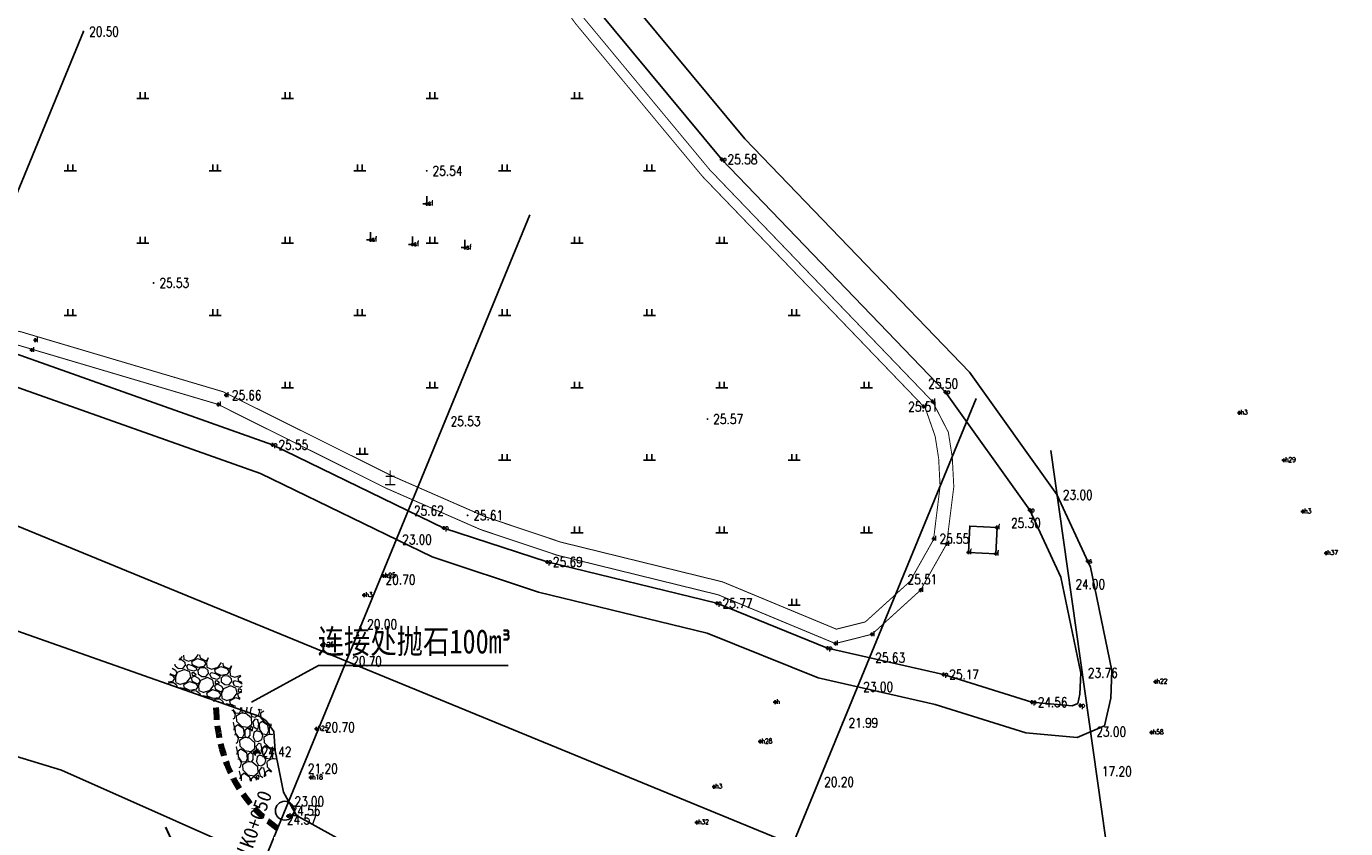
# Model space of a CAD drawing. Extents: x 475446 to 490894, y 3788879 to 3821323.
# Tile 58 of 75: x 484427 to 484564, y 3818664 to 3818747. Entities that reach past the tile are written whole.
import ezdxf
from ezdxf.enums import TextEntityAlignment as Align

# ---------------------------------------------------------------- set-up
doc = ezdxf.new("R2010")
doc.units = 0
doc.header["$LTSCALE"] = 0.5
doc.header["$PDMODE"] = 34
doc.header["$PDSIZE"] = 0.2
doc.linetypes.add('DASHED', pattern=[19.05, 12.7, -6.35])
doc.linetypes.add('X3', pattern=[5, 4, -1])
doc.layers.get('0').update_dxf_attribs({"linetype": 'CONTINUOUS'})
for name, color, linetype in [('DLDW', 11, 'CONTINUOUS'), ('DLSS', 4, 'CONTINUOUS'), ('DMTZ', 3, 'CONTINUOUS'), ('dmx', 1, 'CONTINUOUS'), ('GCD', 1, 'CONTINUOUS'), ('JMD', 6, 'CONTINUOUS'), ('SXSS', 5, 'CONTINUOUS'), ('ZBTZ', 3, 'CONTINUOUS'), ('zdh', 7, 'CONTINUOUS')]:
    doc.layers.add(name, color=color, linetype=linetype)
doc.styles.add('-仿宋_GB2312', font='simfang_0.ttf', dxfattribs={"width": 0.8})
doc.styles.add('HZ', font='rs.shx', dxfattribs={"width": 0.8, "bigfont": 'hztxt.shx'})
doc.styles.add('黑体', font='simhei_0.ttf')
doc.linetypes.add('10411', pattern='A,2,[150,AAA.SHX,S=1,R=0,X=0,Y=1],2,[151,AAA.SHX,S=1,R=0,X=0,Y=3],1e-11', length=4)
doc.linetypes.add('10421', pattern='A,2,[150,AAA.SHX,S=0.5,R=0,X=0,Y=0.5],1e-11', length=2)
doc.linetypes.add('833', pattern='A,2,[150,AAA.SHX,S=0.8,R=0,X=0,Y=0.8],2,[150,AAA.SHX,S=2,R=0,X=0,Y=2],1e-11', length=4)

# ---------------------------------------------------------------- blocks, each defined once
blk = doc.blocks.new('GC200')
at = {"linetype": 'Continuous', "const_width": 0.2, "flags": 128}
blk.add_lwpolyline([(-0.1, 0, 1), (0.1, 0, 1)], format="xyb", close=True, dxfattribs=at)
blk = doc.blocks.new('gc111')
for p, q in [((-0.8, 0), (0.8, 0)), ((0, 0), (0, 1.6))]:
    blk.add_line(p, q)
blk = doc.blocks.new('gc119')
for p, q in [((-1.25, 0), (1.25, 0)), ((-0.5, 1.3), (-0.5, 0)), ((0.5, 1.3), (0.5, 0))]:
    blk.add_line(p, q)

msp = doc.modelspace()

# ---------------------------------------------------------------- hatches: boundary and pattern name
at = {"linetype": 'Continuous', "lineweight": 13}
h = msp.add_hatch(dxfattribs=at)
h.set_pattern_fill('GRAVEL', color=3, scale=0.1, angle=-19.2578, style=0)
h.set_pattern_definition([(208.755, (484446.33689, 3818677.14299), (-26.722666, -14.8789485), [0.34172, -33.8305]), (165.712, (484446.0373, 3818676.9786), (29.6122476, -7.6550445), [0.586405, -58.054]), (113.2526, (484445.46904, 3818677.12332), (14.7635526, -34.754017), [0.41348, -40.9347]), (248.016, (484444.32443, 3818676.85057), (19.1526623, 47.1196924), [0.534, -52.8664]), (273.5759, (484444.12453, 3818676.35539), (-1.936506, 32.9631964), [0.52363, -51.8398]), (338.0159, (484444.15719, 3818675.83278), (-47.1196924, 19.1526623), [0.534, -52.8664]), (18.4364, (484444.65236, 3818675.632875), (-39.5497541, -13.0880702), [0.70619, -69.9131]), (52.9975, (484445.32231, 3818675.85621), (35.2154309, 46.8890105), [0.66672, -66.0053]), (102.1718, (484445.72358, 3818676.38866), (-8.2923718, 37.8742263), [0.53581, -53.0455]), (155.9786, (484445.6106, 3818676.91243), (25.538841, -11.612986), [0.61171, -29.9739]), (203.1396, (484445.05187, 3818677.16144), (-37.9895988, -16.32367635), [0.79108, -78.3168]), (119.5563, (484446.68995, 3818675.99723), (-11.758661, 20.2513895), [0.27, -26.7306]), (152.2114, (484446.55676, 3818676.2321), (29.4968065, -15.6863637), [0.51368, -50.8546]), (205.742, (484446.1023, 3818676.4716), (-0.83774, -2.39787), [0.3592, -3.2329]), (183.941, (484446.035, 3818676.81797), (13.66489, 0.60705), [0.19344, -19.1506]), (272.544, (484445.842, 3818676.80467), (0.11535, 8.031362), [0.27357, -13.4048]), (11.706, (484445.85415, 3818676.53138), (8.86909, 2.28253), [0.44432, -14.3663]), (142.307, (484446.2892, 3818676.6215), (3.95801, -4.07335), [0.3213, -7.7109]), (357.1317, (484444.45125, 3818677.29056), (26.491951, -1.1838058), [0.45009, -44.5588]), (51.0884, (484444.90077, 3818677.26804), (-18.8065923, -23.0256053), [0.3776, -37.3822]), (273.941, (484446.45678, 3818677.1011), (-0.60705, 13.66489), [0.38688, -18.9572]), (324.3527, (484446.48337, 3818676.71513), (-21.4655198, 15.5710092), [0.45009, -44.5588]), (320.1862, (484443.93185, 3818675.80388), (-10.313897, 8.984445), [0.43404, -21.2677]), (275.5173, (484444.26524, 3818675.52597), (-2.7741943, 30.565274), [0.36367, -36.0036]), (47.5436, (484445.64302, 3818674.69485), (8.984481, 10.313914), [0.38688, -18.9572]), (358.0962, (484445.90417, 3818674.98029), (-34.5232967, 1.29915), [0.42578, -42.1524]), (50.1862, (484444.46806, 3818675.10534), (-8.984445, -10.313897), [0.21702, -21.4848]), (82.052, (484445.49915, 3818674.7451), (0.95309, 10.429194), [0.1295, -12.822]), (146.706, (484445.51705, 3818674.8734), (6.355883, -4.91109), [0.52363, -9.94905]), (166.7512, (484445.07937, 3818675.16083), (24.8164252, -5.979524), [0.48527, -48.0414]), (284.432, (484445.77876, 3818676.3156), (-0.722394, 5.63348), [0.36632, -8.79178]), (333.8994, (484445.87006, 3818675.96081), (39.0883566, -19.0373568), [0.63956, -63.316]), (41.6876, (484446.4444, 3818675.67943), (-15.455635, -13.434112), [0.2615, -25.8894]), (70.742, (484446.6397, 3818675.8534), (-1.5601, 3.2356), [0.1524, -2.3876]), (100.9986, (484445.05654, 3818675.24952), (3.7272895, -20.136051), [0.35287, -34.9339]), (28.755, (484444.98922, 3818675.5959), (26.722666, 14.8789485), [0.68344, -33.4888]), (340.742, (484445.5884, 3818675.9247), (3.2356, 1.5601), [0.6604, -1.8796]), (306.047, (484446.21183, 3818675.70687), (-18.114498, 25.1624956), [0.40161, -39.7593]), (234.797, (484446.44816, 3818675.38216), (-5.748847, -8.75377), [0.36983, -18.1217]), (188.3882, (484446.23496, 3818675.07997), (-53.9369644, -8.0616774), [0.602145, -59.6125]), (156.1683, (484445.63925, 3818674.99213), (-30.3346099, 13.2884869), [0.63703, -63.0658]), (156.1683, (484445.63925, 3818674.99213), (-30.3346099, 13.2884869), [0.63703, -63.0658])])
edge = h.paths.add_edge_path()
edge.add_line((484441.82, 3818678.93), (484448.78, 3818676.5))
edge.add_arc((484445.67, 3818678.76), 3.85, 323.8946, 387.4726)
edge.add_line((484449.09, 3818680.54), (484444.1, 3818682.28))
edge.add_arc((484445.67, 3818678.76), 3.85, 114.0118, 177.5898)
h = msp.add_hatch(dxfattribs=at)
h.set_pattern_fill('GRAVEL', color=3, scale=0.1, angle=-82.6697, style=0)
h.set_pattern_definition([(145.343, (484448.82594, 3818671.35546), (-25.265812, 17.237248), [0.34172, -33.8305]), (102.3, (484448.54484, 3818671.54978), (6.4081519, -29.9068638), [0.586405, -58.054]), (49.8407, (484448.41992, 3818672.12273), (-24.4709093, -28.7572388), [0.41348, -40.9347]), (184.604, (484447.66372, 3818673.02421), (50.7088751, 3.9623057), [0.534, -52.8664]), (210.164, (484447.13144, 3818672.98135), (28.6105177, 16.4851645), [0.52363, -51.8398]), (274.604, (484446.67871, 3818672.71823), (-3.9623057, 50.7088751), [0.534, -52.8664]), (315.0245, (484446.721575, 3818672.18595), (-29.4053876, 29.5093851), [0.70619, -69.9131]), (349.5856, (484447.22114, 3818671.68681), (57.6918562, -10.5050274), [0.66672, -66.0053]), (38.76, (484447.87688, 3818671.56629), (30.157476, 24.366926), [0.53581, -53.0455]), (92.5667, (484448.2947, 3818671.90174), (1.045626, -28.035701), [0.61171, -29.9739]), (139.7277, (484448.2673, 3818672.51284), (-31.6005354, 26.6660494), [0.79108, -78.3168]), (56.1444, (484447.95937, 3818670.52692), (12.846885, 19.5791326), [0.27, -26.7306]), (88.7995, (484448.10979, 3818670.75115), (-0.8255013, -33.3982357), [0.51368, -50.8546]), (142.33, (484448.1205, 3818671.2647), (-2.51924, -0.32408), [0.3592, -3.2329]), (120.529, (484448.40017, 3818671.47995), (6.658894, -11.94809), [0.19344, -19.1506]), (209.132, (484448.3019, 3818671.6466), (7.23365, 3.491474), [0.27357, -13.4048]), (308.294, (484448.06295, 3818671.5134), (6.010715, -6.90956), [0.44432, -14.3663]), (78.895, (484448.3383, 3818671.1647), (-1.87108, -5.36256), [0.3213, -7.7109]), (293.7198, (484448.11394, 3818673.10774), (10.7984773, -24.2201932), [0.45009, -44.5588]), (347.6765, (484448.295, 3818672.69567), (-29.0079135, 6.5120944), [0.3776, -37.3822]), (210.529, (484448.84214, 3818671.2295), (11.94809, 6.658894), [0.38688, -18.9572]), (260.9408, (484448.50889, 3818671.03297), (4.316936, 26.1646505), [0.45009, -44.5588]), (256.7743, (484446.55202, 3818672.9068), (3.418089, 13.244373), [0.43404, -21.2677]), (212.1054, (484446.45271, 3818672.48429), (26.0912552, 16.1610186), [0.36367, -36.0036]), (344.1317, (484446.32614, 3818670.88023), (13.244403, -3.418114), [0.38688, -18.9572]), (294.6843, (484446.69828, 3818670.77444), (-14.2899477, 31.4538265), [0.42578, -42.1524]), (346.7743, (484446.16734, 3818672.11466), (-13.244373, 3.418089), [0.21702, -21.4848]), (18.64, (484446.3067, 3818671.0314), (9.752856, 3.815532), [0.12951, -12.822]), (83.294, (484446.4294, 3818671.0728), (-1.547005, -7.881804), [0.52363, -9.94905]), (103.3393, (484446.49056, 3818671.59283), (5.759999, -24.8682947), [0.48527, -48.0414]), (221.02, (484447.8362, 3818671.4842), (4.7144, 3.167395), [0.36632, -8.79178]), (270.4875, (484447.55983, 3818671.24381), (0.4708051, -43.4752679), [0.63956, -63.316]), (338.2757, (484447.56528, 3818670.60427), (-18.930948, 7.808407), [0.2615, -25.8894]), (7.33, (484447.8082, 3818670.5075), (2.1952, 2.8433), [0.1524, -2.3876]), (37.5867, (484446.55966, 3818671.65294), (-16.338372, -12.345479), [0.35287, -34.9339]), (325.343, (484446.83928, 3818671.86817), (25.2658123, -17.237248), [0.68344, -33.4888]), (277.33, (484447.4015, 3818671.4795), (2.8433, -2.1952), [0.6604, -1.8796]), (242.635, (484447.48572, 3818670.82452), (14.393924, 27.4609027), [0.40161, -39.7593]), (171.385, (484447.30112, 3818670.46786), (-10.401065, 1.222937), [0.36983, -18.1217]), (124.9763, (484446.93547, 3818670.52325), (-31.3498824, 44.6247874), [0.602145, -59.6125]), (92.7564, (484446.59029, 3818671.01665), (-1.6937718, 33.0742132), [0.63703, -63.0658]), (92.7564, (484446.59029, 3818671.01665), (-1.6937718, 33.0742132), [0.63703, -63.0658])])
edge = h.paths.add_edge_path()
edge.add_line((484448.4, 3818676.19), (484449.34, 3818668.88))
edge.add_arc((484449.98, 3818672.68), 3.85, 260.4827, 324.0607)
edge.add_line((484453.09, 3818670.42), (484452.42, 3818675.65))
edge.add_arc((484449.98, 3818672.68), 3.85, 50.5999, 114.1779)

# ---------------------------------------------------------------- linework, layer by layer
at = {"color": 3, "linetype": 'Continuous'}
for p, q in [((484450.48, 3818677.04), (484457.4, 3818680.84)), ((484457.4, 3818680.84), (484477.06, 3818680.84))]:
    msp.add_line(p, q, dxfattribs=at)
at = {"linetype": 'Continuous', "flags": 128}
msp.add_lwpolyline([(484414.05, 3818700.29), (484513.86, 3818659.27), (484536.33, 3818653.83), (484555.18, 3818652.73), (484575.07, 3818655.54)], dxfattribs=at)
at = {"linetype": 'Continuous'}
msp.add_circle((484453.92, 3818665.78), 0.976, dxfattribs=at)
at = {"color": 2, "linetype": 'DASHED', "lineweight": 200, "ltscale": 0.2, "start_tangent": (-0.81231, 0.583226), "end_tangent": (0.002769, 0.999996)}
msp.add_spline([(484453.16, 3818663.93), (484448.91, 3818668.58), (484446.8, 3818677.12)], degree=3, dxfattribs=at)
at = {"color": 4, "linetype": 'ByBlock', "lineweight": 30, "ltscale": 0.2}
msp.add_open_spline([(484446.73, 3818657.63), (484445.02, 3818658.86), (484443.07, 3818660.95), (484441.85, 3818663.46), (484441.6, 3818664.08)], degree=3, knots=[0, 0, 0, 0, 6.301439, 8.27993, 8.27993, 8.27993, 8.27993], dxfattribs=at)
at = {"layer": 'DLSS', "linetype": 'X3', "const_width": 0.1, "elevation": 26.09, "flags": 128}
for points in [[(484432.56, 3818840.21), (484435.75, 3818832.29), (484437.7, 3818819.67), (484442.86, 3818810.8), (484449.76, 3818803.71), (484455.75, 3818797.14), (484460.51, 3818786.48), (484468.73, 3818768.53), (484484.05, 3818747.36), (484497.21, 3818731.51), (484520.29, 3818707.5)], [(484520.29, 3818707.5), (484521.31, 3818704.58), (484521.67, 3818702.29), (484521.82, 3818699.42), (484521.14, 3818693.88), (484518.69, 3818689.54), (484514.07, 3818685.35), (484511.07, 3818684.6), (484499.28, 3818689.5), (484482.52, 3818693.62), (484474.72, 3818696.24), (484465.1, 3818700.45), (484449.69, 3818708.13), (484447.55, 3818709.2), (484426.51, 3818715.44), (484384.55, 3818721.73)]]:
    msp.add_lwpolyline(points, dxfattribs=at)
at = {"layer": 'DLSS', "linetype": 'Continuous', "const_width": 0.1, "elevation": 26.09, "flags": 128}
for points in [[(484433.66, 3818840.21), (484436.74, 3818832.56), (484438.68, 3818820.02), (484443.68, 3818811.42), (484450.5, 3818804.41), (484456.61, 3818797.7), (484461.44, 3818786.9), (484469.62, 3818769.05), (484484.86, 3818747.99), (484497.97, 3818732.19), (484521.03, 3818708.2)], [(484521.03, 3818708.2), (484522.67, 3818705.02), (484523.08, 3818702.44), (484523.24, 3818699.37), (484522.5, 3818693.43), (484519.8, 3818688.65), (484514.76, 3818684.07), (484510.97, 3818683.11), (484498.83, 3818688.16), (484482.12, 3818692.27), (484474.21, 3818694.92), (484464.5, 3818699.17), (484449.06, 3818706.86), (484447.03, 3818707.89), (484426.21, 3818714.06), (484384.34, 3818720.33)]]:
    msp.add_lwpolyline(points, dxfattribs=at)
at = {"layer": 'DMTZ', "linetype": '10421', "flags": 128}
for points in [[(484384.2, 3818691.65, 0, 0, 0), (484407.73, 3818687.56, 0.00000202, 0.00000202, 0), (484450.92, 3818671.89, 0.00000202, 0.00000202, 0), (484452.3, 3818669.59, 0, 0, 0), (484453.43, 3818666.59, 0, 0, 0), (484454.26, 3818665.23, 0.00000202, 0.00000202, 0), (484456.66, 3818663.76, 0, 0, 0), (484479.87, 3818651.15, 0.00000203, 0.00000203, 0), (484481.17, 3818648.61, 0.00000203, 0.00000203, 0), (484510.08, 3818629.99, 0.00000203, 0.00000203, 0), (484518.44, 3818628.87, 0.00000202, 0.00000202, 0), (484526.21, 3818626.6, 0.00000202, 0.00000202, 0), (484535.13, 3818620.97, 0.00000202, 0.00000202, 0), (484536.25, 3818620.51, 0, 0, 0), (484536.49, 3818620.39, 0, 0, 0)], [(484448.15, 3818660.31, 0.00000203, 0.00000203, 0), (484448.04, 3818660.95, 0, 0, 0), (484448.01, 3818661.23, 0.00000202, 0.00000202, 0), (484430.42, 3818669.06, 0.00000202, 0.00000202, 0), (484405.96, 3818676.48, 0.00000202, 0.00000202, 0), (484391.81, 3818679.8, 0.00000202, 0.00000202, 0), (484384.01, 3818681.33, 0.00000202, 0.00000202, 0)]]:
    msp.add_lwpolyline(points, format="xyseb", dxfattribs=at)
at = {"layer": 'DMTZ', "linetype": '10411', "flags": 128}
msp.add_lwpolyline([(484384.2, 3818682.31), (484392.02, 3818680.77), (484406.22, 3818677.44), (484430.77, 3818669.99), (484454.56, 3818659.4), (484481.17, 3818648.61)], dxfattribs=at)
at = {"layer": 'dmx', "linetype": 'Continuous'}
for points in [[(484433.05, 3818746.53), (484395.04, 3818654.04)], [(484479.3, 3818727.53), (484441.29, 3818635.03)], [(484525.55, 3818708.52), (484487.54, 3818616.03)]]:
    msp.add_lwpolyline(points, dxfattribs=at)
at = {"layer": 'dmx', "linetype": 'Continuous', "elevation": 23.19}
msp.add_lwpolyline([(484533.29, 3818703.1), (484547.74, 3818600.89)], dxfattribs=at)
at = {"layer": 'JMD', "linetype": 'Continuous', "elevation": 25.54, "flags": 128}
msp.add_lwpolyline([(484524.76, 3818692.56), (484527.58, 3818692.42), (484527.72, 3818695.14), (484524.9, 3818695.28)], close=True, dxfattribs=at)
at = {"layer": 'SXSS', "linetype": '833', "elevation": 26.09, "flags": 128}
msp.add_lwpolyline([(484435.43, 3818840.21), (484438.33, 3818833), (484440.25, 3818820.58), (484444.99, 3818812.42), (484451.7, 3818805.53), (484458, 3818798.61), (484462.93, 3818787.58), (484471.04, 3818769.88), (484486.15, 3818748.99), (484499.2, 3818733.28), (484522.37, 3818709.17), (484531.12, 3818696.93), (484534.33, 3818689.99), (484536.39, 3818680.04), (484536.31, 3818677.86), (484536.08, 3818676.9), (484535.51, 3818676.65), (484531.34, 3818677.03), (484522.16, 3818679.9), (484510.17, 3818682.63), (484498.69, 3818687.28), (484481.1, 3818691.56), (484470.4, 3818695.08), (484452.66, 3818703.7), (484425.98, 3818713.16), (484384.2, 3818719.42)], dxfattribs=at)
at = {"layer": 'SXSS', "linetype": 'Continuous', "elevation": 26.09, "flags": 128}
msp.add_lwpolyline([(484488.7, 3818750.97), (484501.6, 3818735.43), (484524.86, 3818711.23), (484533.92, 3818698.56), (484537.41, 3818691.01), (484539.62, 3818680.31), (484539.52, 3818677.43), (484538.85, 3818674.59), (484536.03, 3818673.37), (484530.7, 3818673.85), (484521.32, 3818676.78), (484509.2, 3818679.55), (484497.7, 3818684.2), (484480.21, 3818688.45), (484469.19, 3818692.09), (484451.41, 3818700.73), (484425.2, 3818710.02), (484383.73, 3818716.24)], dxfattribs=at)
at = {"layer": 'SXSS', "linetype": 'Continuous', "flags": 128}
msp.add_lwpolyline([(484384.2, 3818694.98), (484392.23, 3818694), (484409.38, 3818690.32), (484451.34, 3818675.56), (484451.98, 3818675.1), (484452.78, 3818673.99), (484452.94, 3818671.98), (484453.35, 3818669.96), (484453.78, 3818667.71), (484455.15, 3818665.28), (484480.27, 3818651.36), (484481.56, 3818648.8), (484510.38, 3818630.37), (484518.6, 3818629.31), (484526.39, 3818626.92), (484535.24, 3818621.58), (484535.77, 3818621.49), (484536.37, 3818621.71), (484536.85, 3818622.07), (484545.27, 3818619.54), (484573.44, 3818624.82)], dxfattribs=at)
at = {"layer": 'zdh', "linetype": 'Continuous'}
for p in [(484499.2, 3818733.28, 25.58), (484468.63, 3818728.69, 25.54), (484462.8, 3818724.96, 25.51), (484467.15, 3818724.48, 25.62), (484472.59, 3818724.14, 25.57), (484428.07, 3818714.55, 25.64), (484427.7, 3818713.53, 25.59), (484447.83, 3818708.85, 25.66), (484521.03, 3818708.2, 25.51), (484522.37, 3818709.17, 25.5), (484447.03, 3818707.89, 25.61), (484520.11, 3818707.68, 25.46), (484552.82, 3818707.02, 22.88), (484452.66, 3818703.7, 25.55), (484557.43, 3818702.1, 22.87), (484531.12, 3818696.93, 25.3), (484559.41, 3818696.79, 22.87), (484470.4, 3818695.08, 25.62), (484527.69, 3818695.14, 25.52), (484521.15, 3818693.97, 25.55), (484522.5, 3818693.43, 25.55), (484524.76, 3818692.56, 25.54), (484527.58, 3818692.42, 25.33), (484561.81, 3818692.47, 22.88), (484481.1, 3818691.56, 25.69), (484537.12, 3818691.63, 22.99), (484464.16, 3818690.11, 22.89), (484462.13, 3818688.12, 22.89), (484519.8, 3818688.65, 25.5), (484498.69, 3818687.28, 25.77), (484514.76, 3818684.07, 25.66), (484457.79, 3818682.95, 22.86), (484510.17, 3818682.63, 25.63), (484510.97, 3818683.11, 25.69), (484522.16, 3818679.9, 25.17), (484544.13, 3818679.14, 22.88), (484504.74, 3818677.04, 21.99), (484531.34, 3818677.03, 24.56), (484536.35, 3818676.68, 23.76), (484457.2, 3818674.27, 22.89), (484503.18, 3818672.95, 22.9), (484543.73, 3818673.89, 22.9), (484450.92, 3818671.89, 24.42), (484456.61, 3818669.22, 22.88), (484498.39, 3818668.26, 22.85), (484454.26, 3818665.23, 24.56), (484496.61, 3818664.57, 22.86)]:
    msp.add_point(p, dxfattribs=at)

# ---------------------------------------------------------------- block references
at = {"layer": 'DLDW', "linetype": 'Continuous', "xscale": 0.5, "yscale": 0.5}
for p in [(484468.63, 3818728.69, 25.54), (484462.8, 3818724.96, 25.51), (484467.15, 3818724.48, 25.62), (484472.59, 3818724.14, 25.57)]:
    msp.add_blockref('gc111', p, dxfattribs=at)
at = {"layer": 'GCD', "linetype": 'Continuous'}
ref = msp.add_blockref('GC200', (484433.05, 3818746.53, 20.5), dxfattribs=dict(at, xscale=0.5, yscale=0.5, zscale=0.5))
ref.add_attrib('height', '20.50', dxfattribs={"linetype": 'Continuous', "height": 1, "style": 'HZ', "width": 0.8}).set_placement((484433.65, 3818746.53, 20.5), align=Align.MIDDLE_LEFT)
ref = msp.add_blockref('GC200', (484499.2, 3818733.28, 25.58), dxfattribs=dict(at, xscale=0.5, yscale=0.5, zscale=0.5))
ref.add_attrib('height', '25.58', dxfattribs={"linetype": 'Continuous', "height": 1, "style": 'HZ', "width": 0.8}).set_placement((484499.8, 3818733.28, 25.58), align=Align.MIDDLE_LEFT)
ref = msp.add_blockref('GC200', (484468.63, 3818732.1, 25.54), dxfattribs=dict(at, xscale=0.5, yscale=0.5, zscale=0.5))
ref.add_attrib('height', '25.54', dxfattribs={"linetype": 'Continuous', "height": 1, "style": 'HZ', "width": 0.8}).set_placement((484469.23, 3818732.1, 25.54), align=Align.MIDDLE_LEFT)
ref = msp.add_blockref('GC200', (484440.33, 3818720.48, 25.53), dxfattribs=dict(at, xscale=0.5, yscale=0.5, zscale=0.5))
ref.add_attrib('height', '25.53', dxfattribs={"linetype": 'Continuous', "height": 1, "style": 'HZ', "width": 0.8}).set_placement((484440.93, 3818720.48, 25.53), align=Align.MIDDLE_LEFT)
ref = msp.add_blockref('GC200', (484522.37, 3818709.17, 25.5), dxfattribs=dict(at, xscale=0.5, yscale=0.5, zscale=0.5))
ref.add_attrib('height', '25.50', dxfattribs={"linetype": 'Continuous', "height": 1, "style": 'HZ', "width": 0.8}).set_placement((484520.59, 3818710.04, 25.5), align=Align.MIDDLE_LEFT)
ref = msp.add_blockref('GC200', (484447.83, 3818708.85, 25.66), dxfattribs=dict(at, xscale=0.5, yscale=0.5, zscale=0.5))
ref.add_attrib('height', '25.66', dxfattribs={"linetype": 'Continuous', "height": 1, "style": 'HZ', "width": 0.8}).set_placement((484448.43, 3818708.85, 25.66), align=Align.MIDDLE_LEFT)
ref = msp.add_blockref('GC200', (484521.03, 3818708.2, 25.51), dxfattribs=dict(at, xscale=0.5, yscale=0.5, zscale=0.5))
ref.add_attrib('height', '25.51', dxfattribs={"linetype": 'Continuous', "height": 1, "style": 'HZ', "width": 0.8}).set_placement((484518.51, 3818707.65, 25.51), align=Align.MIDDLE_LEFT)
ref = msp.add_blockref('GC200', (484470.51, 3818706.15, 25.53), dxfattribs=dict(at, xscale=0.5, yscale=0.5, zscale=0.5))
ref.add_attrib('height', '25.53', dxfattribs={"linetype": 'Continuous', "height": 1, "style": 'HZ', "width": 0.8}).set_placement((484471.11, 3818706.15), align=Align.MIDDLE_LEFT)
ref = msp.add_blockref('GC200', (484497.72, 3818706.37, 25.57), dxfattribs=dict(at, xscale=0.5, yscale=0.5, zscale=0.5))
ref.add_attrib('height', '25.57', dxfattribs={"linetype": 'Continuous', "height": 1, "style": 'HZ', "width": 0.8}).set_placement((484498.32, 3818706.37, 25.57), align=Align.MIDDLE_LEFT)
ref = msp.add_blockref('GC200', (484452.66, 3818703.7, 25.55), dxfattribs=dict(at, xscale=0.5, yscale=0.5, zscale=0.5))
ref.add_attrib('height', '25.55', dxfattribs={"linetype": 'Continuous', "height": 1, "style": 'HZ', "width": 0.8}).set_placement((484453.26, 3818703.7, 25.55), align=Align.MIDDLE_LEFT)
ref = msp.add_blockref('GC200', (484533.94, 3818698.52, 23), dxfattribs=dict(at, xscale=0.5, yscale=0.5, zscale=0.5))
ref.add_attrib('height', '23.00', dxfattribs={"linetype": 'Continuous', "height": 1, "style": 'HZ', "width": 0.8}).set_placement((484534.54, 3818698.52, 23), align=Align.MIDDLE_LEFT)
ref = msp.add_blockref('GC200', (484466.71, 3818696.88, 25.62), dxfattribs=dict(at, xscale=0.5, yscale=0.5, zscale=0.5))
ref.add_attrib('height', '25.62', dxfattribs={"linetype": 'Continuous', "height": 1, "style": 'HZ', "width": 0.8}).set_placement((484467.31, 3818696.88), align=Align.MIDDLE_LEFT)
ref = msp.add_blockref('GC200', (484472.86, 3818696.39, 25.61), dxfattribs=dict(at, xscale=0.5, yscale=0.5, zscale=0.5))
ref.add_attrib('height', '25.61', dxfattribs={"linetype": 'Continuous', "height": 1, "style": 'HZ', "width": 0.8}).set_placement((484473.46, 3818696.39, 25.61), align=Align.MIDDLE_LEFT)
ref = msp.add_blockref('GC200', (484531.12, 3818696.93, 25.3), dxfattribs=dict(at, xscale=0.5, yscale=0.5, zscale=0.5))
ref.add_attrib('height', '25.30', dxfattribs={"linetype": 'Continuous', "height": 1, "style": 'HZ', "width": 0.8}).set_placement((484529.17, 3818695.6, 25.3), align=Align.MIDDLE_LEFT)
ref = msp.add_blockref('GC200', (484465.48, 3818693.89, 23), dxfattribs=dict(at, xscale=0.5, yscale=0.5, zscale=0.5))
ref.add_attrib('height', '23.00', dxfattribs={"linetype": 'Continuous', "height": 1, "style": 'HZ', "width": 0.8}).set_placement((484466.08, 3818693.89, 23), align=Align.MIDDLE_LEFT)
ref = msp.add_blockref('GC200', (484521.15, 3818693.97, 25.55), dxfattribs=dict(at, xscale=0.5, yscale=0.5, zscale=0.5))
ref.add_attrib('height', '25.55', dxfattribs={"linetype": 'Continuous', "height": 1, "style": 'HZ', "width": 0.8}).set_placement((484521.75, 3818693.97, 25.55), align=Align.MIDDLE_LEFT)
ref = msp.add_blockref('GC200', (484481.1, 3818691.56, 25.69), dxfattribs=dict(at, xscale=0.5, yscale=0.5, zscale=0.5))
ref.add_attrib('height', '25.69', dxfattribs={"linetype": 'Continuous', "height": 1, "style": 'HZ', "width": 0.8}).set_placement((484481.7, 3818691.56, 25.69), align=Align.MIDDLE_LEFT)
ref = msp.add_blockref('GC200', (484463.77, 3818689.73, 20.7), dxfattribs=dict(at, xscale=0.5, yscale=0.5, zscale=0.5))
ref.add_attrib('height', '20.70', dxfattribs={"linetype": 'Continuous', "height": 1, "style": 'HZ', "width": 0.8}).set_placement((484464.37, 3818689.73, 20.7), align=Align.MIDDLE_LEFT)
ref = msp.add_blockref('GC200', (484517.84, 3818689.76, 25.51), dxfattribs=dict(at, xscale=0.5, yscale=0.5, zscale=0.5))
ref.add_attrib('height', '25.51', dxfattribs={"linetype": 'Continuous', "height": 1, "style": 'HZ', "width": 0.8}).set_placement((484518.44, 3818689.76), align=Align.MIDDLE_LEFT)
ref = msp.add_blockref('GC200', (484535.24, 3818689.26, 24), dxfattribs=dict(at, xscale=0.5, yscale=0.5, zscale=0.5))
ref.add_attrib('height', '24.00', dxfattribs={"linetype": 'Continuous', "height": 1, "style": 'HZ', "width": 0.8}).set_placement((484535.84, 3818689.26, 24), align=Align.MIDDLE_LEFT)
ref = msp.add_blockref('GC200', (484498.69, 3818687.28, 25.77), dxfattribs=dict(at, xscale=0.5, yscale=0.5, zscale=0.5))
ref.add_attrib('height', '25.77', dxfattribs={"linetype": 'Continuous', "height": 1, "style": 'HZ', "width": 0.8}).set_placement((484499.29, 3818687.28, 25.77), align=Align.MIDDLE_LEFT)
ref = msp.add_blockref('GC200', (484461.87, 3818685.1, 20), dxfattribs=dict(at, xscale=0.5, yscale=0.5, zscale=0.5))
ref.add_attrib('height', '20.00', dxfattribs={"linetype": 'Continuous', "height": 1, "style": 'HZ', "width": 0.8}).set_placement((484462.47, 3818685.1, 20), align=Align.MIDDLE_LEFT)
ref = msp.add_blockref('GC200', (484460.3, 3818681.28, 20.7), dxfattribs=dict(at, xscale=0.5, yscale=0.5, zscale=0.5))
ref.add_attrib('height', '20.70', dxfattribs={"linetype": 'Continuous', "height": 1, "style": 'HZ', "width": 0.8}).set_placement((484460.9, 3818681.28, 20.7), align=Align.MIDDLE_LEFT)
ref = msp.add_blockref('GC200', (484514.5, 3818681.64, 25.63), dxfattribs=dict(at, xscale=0.5, yscale=0.5, zscale=0.5))
ref.add_attrib('height', '25.63', dxfattribs={"linetype": 'Continuous', "height": 1, "style": 'HZ', "width": 0.8}).set_placement((484515.1, 3818681.64), align=Align.MIDDLE_LEFT)
ref = msp.add_blockref('GC200', (484522.16, 3818679.9, 25.17), dxfattribs=dict(at, xscale=0.5, yscale=0.5, zscale=0.5))
ref.add_attrib('height', '25.17', dxfattribs={"linetype": 'Continuous', "height": 1, "style": 'HZ', "width": 0.8}).set_placement((484522.76, 3818679.9, 25.17), align=Align.MIDDLE_LEFT)
ref = msp.add_blockref('GC200', (484536.54, 3818680.07, 23.76), dxfattribs=dict(at, xscale=0.5, yscale=0.5, zscale=0.5))
ref.add_attrib('height', '23.76', dxfattribs={"linetype": 'Continuous', "height": 1, "style": 'HZ', "width": 0.8}).set_placement((484537.14, 3818680.07), align=Align.MIDDLE_LEFT)
ref = msp.add_blockref('GC200', (484513.26, 3818678.62, 23), dxfattribs=dict(at, xscale=0.5, yscale=0.5, zscale=0.5))
ref.add_attrib('height', '23.00', dxfattribs={"linetype": 'Continuous', "height": 1, "style": 'HZ', "width": 0.8}).set_placement((484513.86, 3818678.62, 23), align=Align.MIDDLE_LEFT)
ref = msp.add_blockref('GC200', (484531.34, 3818677.03, 24.56), dxfattribs=dict(at, xscale=0.5, yscale=0.5, zscale=0.5))
ref.add_attrib('height', '24.56', dxfattribs={"linetype": 'Continuous', "height": 1, "style": 'HZ', "width": 0.8}).set_placement((484531.94, 3818677.03, 24.56), align=Align.MIDDLE_LEFT)
ref = msp.add_blockref('GC200', (484457.49, 3818674.44, 20.7), dxfattribs=dict(at, xscale=0.5, yscale=0.5, zscale=0.5))
ref.add_attrib('height', '20.70', dxfattribs={"linetype": 'Continuous', "height": 1, "style": 'HZ', "width": 0.8}).set_placement((484458.09, 3818674.44, 20.7), align=Align.MIDDLE_LEFT)
ref = msp.add_blockref('GC200', (484511.73, 3818674.89, 21.99), dxfattribs=dict(at, xscale=0.5, yscale=0.5, zscale=0.5))
ref.add_attrib('height', '21.99', dxfattribs={"linetype": 'Continuous', "height": 1, "style": 'HZ', "width": 0.8}).set_placement((484512.33, 3818674.89), align=Align.MIDDLE_LEFT)
ref = msp.add_blockref('GC200', (484537.41, 3818673.96, 23), dxfattribs=dict(at, xscale=0.5, yscale=0.5, zscale=0.5))
ref.add_attrib('height', '23.00', dxfattribs={"linetype": 'Continuous', "height": 1, "style": 'HZ', "width": 0.8}).set_placement((484538.01, 3818673.96, 23), align=Align.MIDDLE_LEFT)
ref = msp.add_blockref('GC200', (484450.92, 3818671.89, 24.42), dxfattribs=dict(at, xscale=0.5, yscale=0.5, zscale=0.5))
ref.add_attrib('height', '24.42', dxfattribs={"linetype": 'Continuous', "height": 1, "style": 'HZ', "width": 0.8}).set_placement((484451.52, 3818671.89, 24.42), align=Align.MIDDLE_LEFT)
ref = msp.add_blockref('GC200', (484455.72, 3818670.14, 21.2), dxfattribs=dict(at, xscale=0.5, yscale=0.5, zscale=0.5))
ref.add_attrib('height', '21.20', dxfattribs={"linetype": 'Continuous', "height": 1, "style": 'HZ', "width": 0.8}).set_placement((484456.32, 3818670.14, 21.2), align=Align.MIDDLE_LEFT)
ref = msp.add_blockref('GC200', (484537.99, 3818669.86, 17.2), dxfattribs=dict(at, xscale=0.5, yscale=0.5, zscale=0.5))
ref.add_attrib('height', '17.20', dxfattribs={"linetype": 'Continuous', "height": 1, "style": 'HZ', "width": 0.8}).set_placement((484538.59, 3818669.86, 17.2), align=Align.MIDDLE_LEFT)
ref = msp.add_blockref('GC200', (484509.21, 3818668.77, 20.2), dxfattribs=dict(at, xscale=0.5, yscale=0.5, zscale=0.5))
ref.add_attrib('height', '20.20', dxfattribs={"linetype": 'Continuous', "height": 1, "style": 'HZ', "width": 0.8}).set_placement((484509.81, 3818668.77, 20.2), align=Align.MIDDLE_LEFT)
ref = msp.add_blockref('GC200', (484453.92, 3818665.78, 24.56), dxfattribs=dict(at, xscale=0.5, yscale=0.5, zscale=0.5))
ref.add_attrib('height', '24.56', dxfattribs={"linetype": 'Continuous', "height": 1, "style": 'HZ', "width": 0.8}).set_placement((484454.52, 3818665.78), align=Align.MIDDLE_LEFT)
ref = msp.add_blockref('GC200', (484454.32, 3818666.75, 23), dxfattribs=dict(at, xscale=0.5, yscale=0.5, zscale=0.5))
ref.add_attrib('height', '23.00', dxfattribs={"linetype": 'Continuous', "height": 1, "style": 'HZ', "width": 0.8}).set_placement((484454.92, 3818666.75, 23), align=Align.MIDDLE_LEFT)
ref = msp.add_blockref('GC200', (484453.55, 3818664.87, 24.57), dxfattribs=dict(at, xscale=0.5, yscale=0.5, zscale=0.5))
ref.add_attrib('height', '24.57', dxfattribs={"linetype": 'Continuous', "height": 1, "style": 'HZ', "width": 0.8}).set_placement((484454.15, 3818664.87, 24.57), align=Align.MIDDLE_LEFT)
at = {"layer": 'ZBTZ', "linetype": 'Continuous', "xscale": 0.5, "yscale": 0.5}
for p in [(484439.2, 3818739.6), (484454.2, 3818739.6), (484469.2, 3818739.6), (484484.2, 3818739.6), (484431.7, 3818732.1), (484446.7, 3818732.1), (484461.7, 3818732.1), (484476.7, 3818732.1), (484491.7, 3818732.1), (484439.2, 3818724.6), (484454.2, 3818724.6), (484469.2, 3818724.6), (484484.2, 3818724.6), (484499.2, 3818724.6), (484431.7, 3818717.1), (484446.7, 3818717.1), (484461.7, 3818717.1), (484476.7, 3818717.1), (484491.7, 3818717.1), (484506.7, 3818717.1), (484454.2, 3818709.6), (484469.2, 3818709.6), (484484.2, 3818709.6), (484499.2, 3818709.6), (484514.2, 3818709.6), (484461.95, 3818702.75), (484476.7, 3818702.1), (484491.7, 3818702.1), (484506.7, 3818702.1), (484484.2, 3818694.6), (484499.2, 3818694.6), (484514.2, 3818694.6), (484506.7, 3818687.1)]:
    msp.add_blockref('gc119', p, dxfattribs=at)

# ---------------------------------------------------------------- texts
at = {"color": 3, "linetype": 'Continuous', "insert": (484457.33, 3818684.58, 25.86), "char_height": 2.5, "width": 93.4904, "attachment_point": 1, "style": '-仿宋_GB2312'}
msp.add_mtext('连接处抛石100m{\\fISOCPEUR|b0|i0|c134|p34;³}', dxfattribs=at)
at = {"layer": 'DLSS', "linetype": 'Continuous', "style": 'HZ', "width": 0.8}
msp.add_text('土', height=1.5, dxfattribs=at).set_placement((484464.83, 3818700.24), align=Align.MIDDLE)
at = {"layer": 'JMD', "color": 0, "linetype": 'Continuous', "style": '黑体'}
msp.add_text('K0+050', height=1.5, rotation=70.3488, dxfattribs=at).set_placement((484450.92, 3818664.9), align=Align.MIDDLE)
at = {"layer": 'zdh', "linetype": 'Continuous', "style": 'HZ', "width": 0.8}
for s, p in [('p', (484499.32, 3818733.09, 25.58)), ('sf', (484468.76, 3818728.51, 25.54)), ('sf', (484462.93, 3818724.77, 25.51)), ('sf', (484467.28, 3818724.3, 25.62)), ('sf', (484472.72, 3818723.95, 25.57)), ('l', (484427.82, 3818713.34, 25.59)), ('l', (484428.19, 3818714.36, 25.64)), ('l', (484447.95, 3818708.66, 25.66)), ('l', (484521.15, 3818708.02, 25.51)), ('p', (484522.5, 3818708.98, 25.5)), ('l', (484447.16, 3818707.7, 25.61)), ('l', (484520.24, 3818707.5, 25.46)), ('h3', (484552.95, 3818706.84, 22.88)), ('p', (484452.78, 3818703.52, 25.55)), ('h29', (484557.55, 3818701.92, 22.87)), ('p', (484531.24, 3818696.74, 25.3)), ('h3', (484559.54, 3818696.6, 22.87)), ('p', (484470.53, 3818694.9, 25.62)), ('f', (484527.81, 3818694.95, 25.52)), ('l', (484521.27, 3818693.78, 25.55)), ('l', (484522.63, 3818693.24, 25.55)), ('f', (484524.88, 3818692.38, 25.54)), ('f', (484527.7, 3818692.23, 25.33)), ('h37', (484561.93, 3818692.29, 22.88)), ('p', (484481.22, 3818691.37, 25.69)), ('s', (484537.25, 3818691.45, 22.99)), ('h25', (484464.29, 3818689.92, 22.89)), ('h3', (484462.26, 3818687.94, 22.89)), ('l', (484519.93, 3818688.46, 25.5)), ('p', (484498.81, 3818687.09, 25.77)), ('l', (484514.88, 3818683.88, 25.66)), ('h25', (484457.92, 3818682.76, 22.86)), ('p', (484510.29, 3818682.44, 25.63)), ('l', (484511.09, 3818682.93, 25.69)), ('p', (484522.29, 3818679.71, 25.17)), ('h22', (484544.25, 3818678.96, 22.88)), ('h', (484504.86, 3818676.85, 21.99)), ('p', (484531.46, 3818676.84, 24.56)), ('p', (484536.47, 3818676.49, 23.76)), ('h25', (484457.32, 3818674.08, 22.89)), ('h58', (484543.85, 3818673.7, 22.9)), ('h28', (484503.31, 3818672.76, 22.9)), ('k', (484451.05, 3818671.7, 24.42)), ('h18', (484456.74, 3818669.03, 22.88)), ('h3', (484498.51, 3818668.08, 22.85)), ('k', (484454.38, 3818665.04, 24.56)), ('h32', (484496.73, 3818664.38, 22.86))]:
    msp.add_text(s, height=0.5, dxfattribs=at).set_placement(p)

doc.saveas('drawing.dxf')
